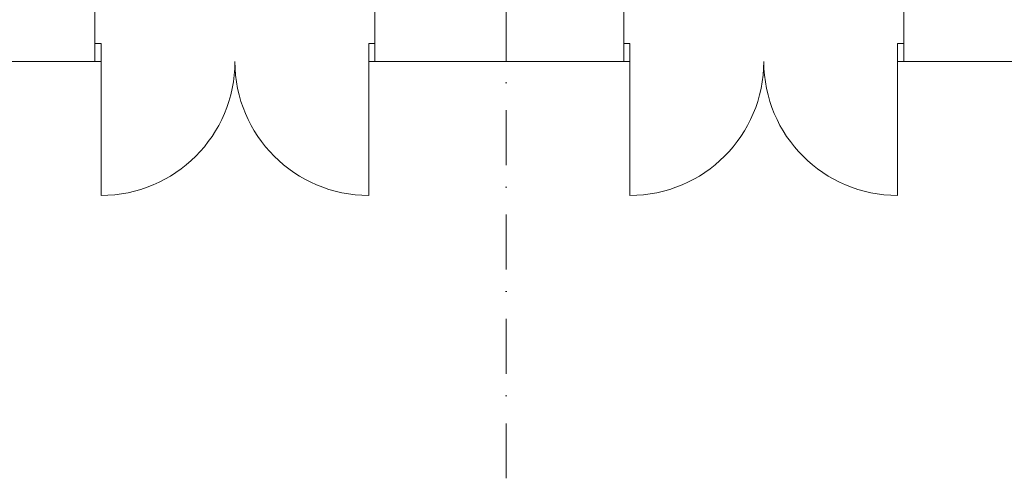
# Model space of a CAD drawing. Extents: x -283435 to 14216, y -77540 to 30522.
# Tile 42 of 177: x -221329 to -215003, y -38346 to -35401. Entities that reach past the tile are written whole.
import ezdxf

# ---------------------------------------------------------------- set-up
doc = ezdxf.new("R2010")
doc.units = 0
doc.header["$MEASUREMENT"] = 0
doc.linetypes.add('Kropki i Kreski', pattern=[670.277762, 352.777767, -176.388884, 0, -141.111112])
doc.layers.add('Drzwi ArchiCAD', color=7, linetype='Continuous')
doc.layers.add('ŚCIANY', color=7, linetype='Continuous')
for name, color, linetype, lineweight in [('Drzwi ArchiCAD_Nr_Pióra__3', 3, 'Continuous', 18), ('Drzwi ArchiCAD_Nr_Pióra__7', 7, 'Continuous', 18), ('OSIE_Nr_Pióra__5', 5, 'Continuous', 18), ('ŚCIANY_Nr_Pióra__7', 7, 'Continuous', 18)]:
    doc.layers.add(name, color=color, linetype=linetype, lineweight=lineweight)

# ---------------------------------------------------------------- blocks, each defined once
blk = doc.blocks.new('D2 Drzwi podw. proste 12_6')
at = {"layer": 'Drzwi ArchiCAD_Nr_Pióra__3', "linetype": 'Continuous'}
for p, q in [((-860, 0), (-860, 860)), ((860, 0), (860, 860)), ((-860, 0), (-900, 0)), ((-900, 0), (-900, -115)), ((-860, -115), (-860, 0)), ((900, 0), (860, 0)), ((860, 0), (860, -115)), ((900, -115), (900, 0)), ((-900, -115), (-860, -115)), ((860, -115), (900, -115))]:
    blk.add_line(p, q, dxfattribs=at)
for centre, start, end in [((-860, 0), 0, 90), ((860, 0), 90, 180)]:
    blk.add_arc(centre, 860, start, end, dxfattribs=at)
at = {"layer": 'Drzwi ArchiCAD_Nr_Pióra__7', "linetype": 'Continuous'}
for p, q in [((-900, 0), (-900, -115)), ((900, 0), (900, -115))]:
    blk.add_line(p, q, dxfattribs=at)
blk = doc.blocks.new('Ściana_1', base_point=(10396.7, -35209.9))
at = {"layer": 'ŚCIANY_Nr_Pióra__7', "linetype": 'Continuous'}
for p, q in [((-220846.6, -35554.9), (-220846.6, -35209.9)), ((-219046.6, -35554.9), (-219046.6, -35209.9)), ((-217448.6, -35554.9), (-217448.6, -35209.9)), ((-215648.6, -35554.9), (-215648.6, -35209.9)), ((-220846.6, -35669.9), (-220846.6, -35554.9)), ((-219046.6, -35669.9), (-219046.6, -35554.9)), ((-217448.6, -35669.9), (-217448.6, -35554.9)), ((-215648.6, -35669.9), (-215648.6, -35554.9)), ((-230818.9, -35669.9), (-220846.6, -35669.9)), ((-219046.6, -35669.9), (-217448.6, -35669.9)), ((-215648.6, -35669.9), (-214354, -35669.9))]:
    blk.add_line(p, q, dxfattribs=at)
at = {"layer": 'Drzwi ArchiCAD', "linetype": 'Continuous', "rotation": 180}
for p in [(-219946.6, -35669.9), (-216548.6, -35669.9)]:
    blk.add_blockref('D2 Drzwi podw. proste 12_6', p, dxfattribs=at)

msp = doc.modelspace()

# ---------------------------------------------------------------- linework, layer by layer
at = {"layer": 'OSIE_Nr_Pióra__5', "linetype": 'Kropki i Kreski'}
for q in [(-218204, 27442), (-218204, -31190.5)]:
    msp.add_line((-218204, -38346.1), q, dxfattribs=at)

# ---------------------------------------------------------------- block references
at = {"layer": 'ŚCIANY'}
msp.add_blockref('Ściana_1', (10396.7, -35209.9), dxfattribs=at)

doc.saveas('drawing.dxf')
